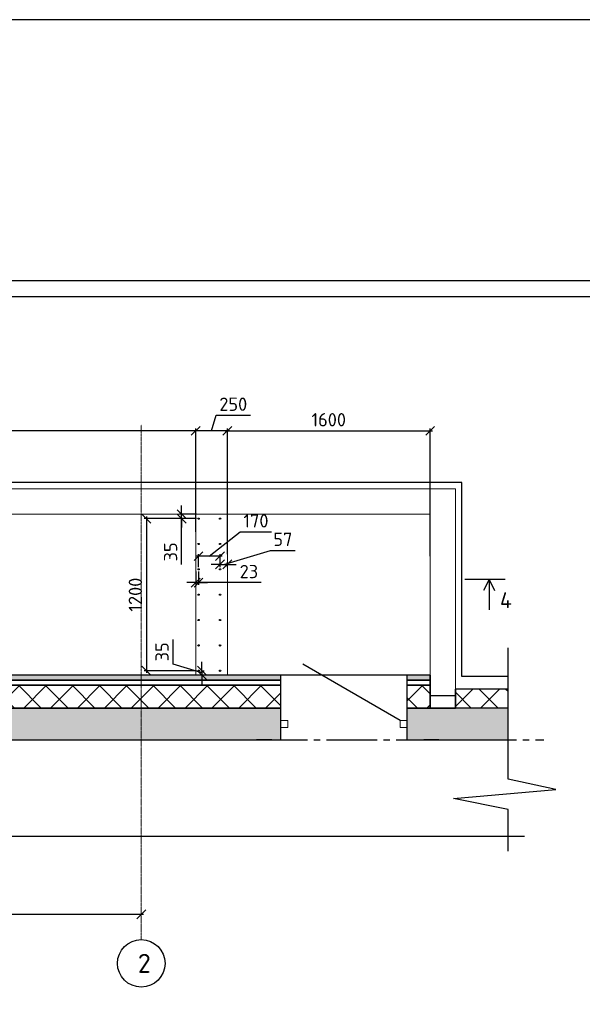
# Model space of a CAD drawing. Header units: millimetres. Extents: x 125896 to 2572636, y -120305 to 130347.
# Tile 130 of 256: x 345932 to 354815, y 114809 to 130347. Entities that reach past the tile are written whole.
import ezdxf

# ---------------------------------------------------------------- set-up
doc = ezdxf.new("R2010")
doc.units = ezdxf.units.MM
for name, pattern in [('______5', [1100, 800, -100, 100, -100]), ('CENTER', [2, 1.25, -0.25, 0.25, -0.25]), ('CENTER2', [28.575, 19.05, -3.175, 3.175, -3.175]), ('DASHED', [7, 5, -2, 0])]:
    doc.linetypes.add(name, pattern=pattern)
for name, color, linetype, lineweight in [('0 Фундамент', 5, 'Continuous', 30), ('Standard', 7, 'Continuous', 25), ('Навесной фасад', 7, 'Continuous', 25), ('ОСИ', 7, 'CENTER', 15), ('Столовая Двери и окна', 7, 'Continuous', 15)]:
    doc.layers.add(name, color=color, linetype=linetype, lineweight=lineweight)
for name, color, linetype in [('11', 7, 'Continuous'), ('СПДС_Оси', 7, 'Continuous'), ('Столовая - обозначения', 7, 'Continuous')]:
    doc.layers.add(name, color=color, linetype=linetype)
doc.layers.add('Стена_ бетон не несущ.', color=7, linetype='Continuous', lineweight=35, true_color=0xb4b496)
doc.layers.add('Стена_ бетон несущ.', color=7, linetype='Continuous', lineweight=70, true_color=0xb4b496)
doc.styles.get("Standard").update_dxf_attribs({"font": 'isocpeur.ttf'})
doc.dimstyles.new('Осевые', dxfattribs={"dimscale": 0.7, "dimtxt": 450, "dimasz": 400, "dimexe": 100, "dimexo": 100, "dimgap": 100, "dimtad": 1, "dimdec": 0, "dimzin": 0, "dimdsep": 46, "dimtxsty": 'Standard', "dimblk": 'OBLIQUE', "dimcen": 9, "dimdle": 100, "dimazin": 0, "dimtm": 1e-09, "dimtfac": 1, "dimtdec": 0, "dimtofl": 0, "dimtmove": 0, "dimatfit": 3, "dimfxl": 1, "dimtolj": 1, "dimtzin": 0, "dimarcsym": 0})
pattern_1 = [(45, (330224.23, 126197), (-212.132, 212.132), []), (135, (330224.23, 126197), (-212.132, -212.132), [])]

# ---------------------------------------------------------------- blocks, each defined once
blk = doc.blocks.new('дверь1_3_$F1', base_point=(0, -55.4))
at = {"layer": 'Standard', "color": 7, "linetype": 'Continuous', "lineweight": 13, "transparency": 33554687}
for p, q in [((56, 0.6), (0, 0.6)), ((0, 0.6), (0, -55.4)), ((56, -55.4), (56, 0.6)), ((0, -55.4), (56, -55.4))]:
    blk.add_line(p, q, dxfattribs=at)
blk = doc.blocks.new('дверь1_3_$F2', base_point=(0, -55.4))
at = {"layer": 'Standard', "color": 7, "linetype": 'Continuous', "lineweight": 13, "transparency": 33554687}
for p, q in [((800, 0.6), (744, 0.6)), ((744, 0.6), (744, -55.4)), ((800, -55.4), (800, 0.6)), ((744, -55.4), (800, -55.4))]:
    blk.add_line(p, q, dxfattribs=at)
blk = doc.blocks.new('_OBLIQUE')
at = {"color": 0, "linetype": 'ByBlock'}
blk.add_line((-0.5, -0.5), (0.5, 0.5), dxfattribs=at)
blk = doc.blocks.new('*D81')
at = {"layer": 'Defpoints', "color": 0, "linetype": 'ByBlock', "lineweight": 20, "ltscale": 13, "transparency": 16777216}
for p in [(339651, 116229), (347851, 116229), (347851, 116229)]:
    blk.add_point(p, dxfattribs=at)
at = {"layer": 'ОСИ', "color": 0, "linetype": 'ByBlock', "lineweight": -2, "ltscale": 13, "transparency": 16777216}
blk.add_line((339616, 116229), (347886, 116229), dxfattribs=at)
at = {"layer": 'ОСИ', "color": 0, "linetype": 'ByBlock', "lineweight": -2, "ltscale": 13, "transparency": 16777216, "xscale": 140, "yscale": 140, "zscale": 140, "rotation": 180}
blk.add_blockref('_OBLIQUE', (339651, 116229), dxfattribs=at)
at = {"layer": 'ОСИ', "color": 0, "linetype": 'ByBlock', "lineweight": -2, "ltscale": 13, "transparency": 16777216, "xscale": 140, "yscale": 140, "zscale": 140}
blk.add_blockref('_OBLIQUE', (347851, 116229), dxfattribs=at)
at = {"layer": 'ОСИ', "color": 0, "linetype": 'ByBlock', "ltscale": 13, "transparency": 16777216, "insert": (343701, 116404), "char_height": 210, "width": 583.33, "attachment_point": 5}
blk.add_mtext('\\A1;4100', dxfattribs=at)
blk = doc.blocks.new('Штамп')
at = {"layer": '11'}
blk.add_line((311470, 126228), (252070, 126228), dxfattribs=at)
at = {"layer": '11', "lineweight": 30}
blk.add_line((254210, 125978), (311220, 125978), dxfattribs=at)
blk = doc.blocks.new('*D100')
at = {"layer": 'Defpoints', "color": 0, "linetype": 'ByBlock', "lineweight": 20, "ltscale": 13, "transparency": 16777216}
for p in [(352412, 123859), (349211, 121875), (352412, 121845, -5480)]:
    blk.add_point(p, dxfattribs=at)
at = {"layer": 'ОСИ', "color": 0, "linetype": 'ByBlock', "lineweight": -2, "ltscale": 13, "transparency": 16777216}
for p, q in [((349176, 123859), (352447, 123859)), ((349211, 121910), (349211, 123894)), ((352412, 121880), (352412, 123894))]:
    blk.add_line(p, q, dxfattribs=at)
at = {"layer": 'ОСИ', "color": 0, "linetype": 'ByBlock', "lineweight": -2, "ltscale": 13, "transparency": 16777216, "xscale": 140, "yscale": 140, "zscale": 140, "rotation": 180}
blk.add_blockref('_OBLIQUE', (349211, 123859), dxfattribs=at)
at = {"layer": 'ОСИ', "color": 0, "linetype": 'ByBlock', "lineweight": -2, "ltscale": 13, "transparency": 16777216, "xscale": 140, "yscale": 140, "zscale": 140}
blk.add_blockref('_OBLIQUE', (352412, 123859), dxfattribs=at)
at = {"layer": 'ОСИ', "color": 0, "linetype": 'ByBlock', "ltscale": 13, "transparency": 16777216, "insert": (350811, 124034), "char_height": 210, "attachment_point": 5}
blk.add_mtext('\\A1;1600', dxfattribs=at)
blk = doc.blocks.new('*D98')
at = {"layer": 'Defpoints', "color": 0, "linetype": 'ByBlock', "lineweight": 20, "ltscale": 13, "transparency": 16777216}
for p in [(339811, 123859), (348711, 122232), (339811, 121821)]:
    blk.add_point(p, dxfattribs=at)
at = {"layer": 'ОСИ', "color": 0, "linetype": 'ByBlock', "lineweight": -2, "ltscale": 13, "transparency": 16777216}
for p, q in [((348746, 123859), (339776, 123859)), ((339811, 121856), (339811, 123894)), ((348711, 122267), (348711, 123894))]:
    blk.add_line(p, q, dxfattribs=at)
at = {"layer": 'ОСИ', "color": 0, "linetype": 'ByBlock', "lineweight": -2, "ltscale": 13, "transparency": 16777216, "xscale": 140, "yscale": 140, "zscale": 140, "rotation": 180}
blk.add_blockref('_OBLIQUE', (339811, 123859), dxfattribs=at)
at = {"layer": 'ОСИ', "color": 0, "linetype": 'ByBlock', "lineweight": -2, "ltscale": 13, "transparency": 16777216, "xscale": 140, "yscale": 140, "zscale": 140}
blk.add_blockref('_OBLIQUE', (348711, 123859), dxfattribs=at)
at = {"layer": 'ОСИ', "color": 0, "linetype": 'ByBlock', "ltscale": 13, "transparency": 16777216, "insert": (344261, 124034), "char_height": 210, "attachment_point": 5}
blk.add_mtext('\\A1;4450', dxfattribs=at)
blk = doc.blocks.new('*D99')
at = {"layer": 'Defpoints', "color": 0, "linetype": 'ByBlock', "lineweight": 20, "ltscale": 13, "transparency": 16777216}
for p in [(348711, 123859), (349211, 122387), (348711, 122232)]:
    blk.add_point(p, dxfattribs=at)
at = {"layer": 'ОСИ', "color": 0, "linetype": 'ByBlock', "lineweight": -2, "ltscale": 13, "transparency": 16777216}
for p, q in [((348961, 123859), (349035, 124104)), ((349035, 124104), (349574, 124104)), ((349246, 123859), (348676, 123859)), ((348711, 122267), (348711, 123894)), ((349211, 122422), (349211, 123894))]:
    blk.add_line(p, q, dxfattribs=at)
at = {"layer": 'ОСИ', "color": 0, "linetype": 'ByBlock', "lineweight": -2, "ltscale": 13, "transparency": 16777216, "xscale": 140, "yscale": 140, "zscale": 140, "rotation": 180}
blk.add_blockref('_OBLIQUE', (348711, 123859), dxfattribs=at)
at = {"layer": 'ОСИ', "color": 0, "linetype": 'ByBlock', "lineweight": -2, "ltscale": 13, "transparency": 16777216, "xscale": 140, "yscale": 140, "zscale": 140}
blk.add_blockref('_OBLIQUE', (349211, 123859), dxfattribs=at)
at = {"layer": 'ОСИ', "color": 0, "linetype": 'ByBlock', "ltscale": 13, "transparency": 16777216, "insert": (349304, 124279), "char_height": 210, "attachment_point": 5}
blk.add_mtext('\\A1;250', dxfattribs=at)
blk = doc.blocks.new('*D114')
at = {"layer": 'Defpoints', "color": 0, "linetype": 'ByBlock', "lineweight": 20, "ltscale": 13, "transparency": 16777216}
for p in [(348756, 120073), (348809, 120003), (348961, 120003)]:
    blk.add_point(p, dxfattribs=at)
at = {"layer": 'ОСИ', "color": 0, "linetype": 'ByBlock', "lineweight": -2, "ltscale": 13, "transparency": 16777216}
for p, q in [((348354, 120175), (348354, 120567)), ((348809, 120038), (348354, 120175)), ((348809, 120073), (348809, 120213)), ((348926, 120003), (348774, 120003)), ((348791, 120073), (348844, 120073)), ((348809, 120073), (348809, 120003)), ((348809, 120003), (348809, 119863))]:
    blk.add_line(p, q, dxfattribs=at)
at = {"layer": 'ОСИ', "color": 0, "linetype": 'ByBlock', "lineweight": -2, "ltscale": 13, "transparency": 16777216, "xscale": 140, "yscale": 140, "zscale": 140}
for p, rotation in [((348809, 120073), 270), ((348809, 120003), 90)]:
    blk.add_blockref('_OBLIQUE', p, dxfattribs=dict(at, rotation=rotation))
at = {"layer": 'ОСИ', "color": 0, "linetype": 'ByBlock', "ltscale": 13, "transparency": 16777216, "insert": (348179, 120371), "char_height": 210, "attachment_point": 5, "rotation": 90}
blk.add_mtext('\\A1;35', dxfattribs=at)
blk = doc.blocks.new('*D115')
at = {"layer": 'Defpoints', "color": 0, "linetype": 'ByBlock', "lineweight": 20, "ltscale": 13, "transparency": 16777216}
for p in [(348489, 122543), (348756, 122543), (348756, 122473)]:
    blk.add_point(p, dxfattribs=at)
at = {"layer": 'ОСИ', "color": 0, "linetype": 'ByBlock', "lineweight": -2, "ltscale": 13, "transparency": 16777216}
for p, q in [((348489, 122543), (348489, 122683)), ((348721, 122543), (348454, 122543)), ((348721, 122473), (348454, 122473)), ((348489, 122473), (348489, 122543)), ((348489, 122473), (348489, 122333)), ((348489, 121752), (348489, 122473))]:
    blk.add_line(p, q, dxfattribs=at)
at = {"layer": 'ОСИ', "color": 0, "linetype": 'ByBlock', "lineweight": -2, "ltscale": 13, "transparency": 16777216, "xscale": 140, "yscale": 140, "zscale": 140}
for p, rotation in [((348489, 122543), 270), ((348489, 122473), 90)]:
    blk.add_blockref('_OBLIQUE', p, dxfattribs=dict(at, rotation=rotation))
at = {"layer": 'ОСИ', "color": 0, "linetype": 'ByBlock', "ltscale": 13, "transparency": 16777216, "insert": (348314, 121948), "char_height": 210, "attachment_point": 5, "rotation": 90}
blk.add_mtext('\\A1;35', dxfattribs=at)
blk = doc.blocks.new('*D110')
at = {"layer": 'Defpoints', "color": 0, "linetype": 'ByBlock', "lineweight": 20, "ltscale": 13, "transparency": 16777216}
for p in [(348756, 122473), (347933, 120073), (348756, 120073)]:
    blk.add_point(p, dxfattribs=at)
at = {"layer": 'ОСИ', "color": 0, "linetype": 'ByBlock', "lineweight": -2, "ltscale": 13, "transparency": 16777216}
for p, q in [((348721, 122473), (347898, 122473)), ((347933, 122508), (347933, 120038)), ((348721, 120073), (347898, 120073))]:
    blk.add_line(p, q, dxfattribs=at)
at = {"layer": 'ОСИ', "color": 0, "linetype": 'ByBlock', "lineweight": -2, "ltscale": 13, "transparency": 16777216, "xscale": 140, "yscale": 140, "zscale": 140}
for p, rotation in [((347933, 122473), 90), ((347933, 120073), 270)]:
    blk.add_blockref('_OBLIQUE', p, dxfattribs=dict(at, rotation=rotation))
at = {"layer": 'ОСИ', "color": 0, "linetype": 'ByBlock', "ltscale": 13, "transparency": 16777216, "insert": (347758, 121273), "char_height": 210, "attachment_point": 5, "rotation": 90}
blk.add_mtext('\\A1;1200', dxfattribs=at)
blk = doc.blocks.new('*D111')
at = {"layer": 'Defpoints', "color": 0, "linetype": 'ByBlock', "lineweight": 20, "ltscale": 13, "transparency": 16777216}
for p in [(348756, 121880), (348756, 121673), (349096, 121673)]:
    blk.add_point(p, dxfattribs=at)
at = {"layer": 'ОСИ', "color": 0, "linetype": 'ByBlock', "lineweight": -2, "ltscale": 13, "transparency": 16777216}
for p, q in [((348926, 121880), (349413, 122263)), ((349413, 122263), (349910, 122263)), ((349131, 121880), (348721, 121880)), ((348756, 121708), (348756, 121915)), ((349096, 121708), (349096, 121915))]:
    blk.add_line(p, q, dxfattribs=at)
at = {"layer": 'ОСИ', "color": 0, "linetype": 'ByBlock', "lineweight": -2, "ltscale": 13, "transparency": 16777216, "xscale": 140, "yscale": 140, "zscale": 140, "rotation": 180}
blk.add_blockref('_OBLIQUE', (348756, 121880), dxfattribs=at)
at = {"layer": 'ОСИ', "color": 0, "linetype": 'ByBlock', "lineweight": -2, "ltscale": 13, "transparency": 16777216, "xscale": 140, "yscale": 140, "zscale": 140}
blk.add_blockref('_OBLIQUE', (349096, 121880), dxfattribs=at)
at = {"layer": 'ОСИ', "color": 0, "linetype": 'ByBlock', "ltscale": 13, "transparency": 16777216, "insert": (349662, 122438), "char_height": 210, "attachment_point": 5}
blk.add_mtext('\\A1;170', dxfattribs=at)
blk = doc.blocks.new('*D112')
at = {"layer": 'Defpoints', "color": 0, "linetype": 'ByBlock', "lineweight": 20, "ltscale": 13, "transparency": 16777216}
for p in [(349096, 121673), (349211, 121751), (349211, 121673)]:
    blk.add_point(p, dxfattribs=at)
at = {"layer": 'ОСИ', "color": 0, "linetype": 'ByBlock', "lineweight": -2, "ltscale": 13, "transparency": 16777216}
for p, q in [((349154, 121751), (349891, 121972)), ((349891, 121972), (350283, 121972)), ((349096, 121751), (348956, 121751)), ((349096, 121708), (349096, 121786)), ((349096, 121751), (349211, 121751)), ((349211, 121708), (349211, 121786)), ((349211, 121751), (349351, 121751))]:
    blk.add_line(p, q, dxfattribs=at)
at = {"layer": 'ОСИ', "color": 0, "linetype": 'ByBlock', "lineweight": -2, "ltscale": 13, "transparency": 16777216, "xscale": 140, "yscale": 140, "zscale": 140}
blk.add_blockref('_OBLIQUE', (349096, 121751), dxfattribs=at)
at = {"layer": 'ОСИ', "color": 0, "linetype": 'ByBlock', "lineweight": -2, "ltscale": 13, "transparency": 16777216, "xscale": 140, "yscale": 140, "zscale": 140, "rotation": 180}
blk.add_blockref('_OBLIQUE', (349211, 121751), dxfattribs=at)
at = {"layer": 'ОСИ', "color": 0, "linetype": 'ByBlock', "ltscale": 13, "transparency": 16777216, "insert": (350087, 122147), "char_height": 210, "attachment_point": 5}
blk.add_mtext('\\A1;57', dxfattribs=at)
blk = doc.blocks.new('*D113')
at = {"layer": 'Defpoints', "color": 0, "linetype": 'ByBlock', "lineweight": 20, "ltscale": 13, "transparency": 16777216}
for p in [(348711, 121673), (348756, 121673), (348756, 121463)]:
    blk.add_point(p, dxfattribs=at)
at = {"layer": 'ОСИ', "color": 0, "linetype": 'ByBlock', "lineweight": -2, "ltscale": 13, "transparency": 16777216}
for p, q in [((348711, 121638), (348711, 121428)), ((348756, 121638), (348756, 121428)), ((348711, 121463), (348571, 121463)), ((348711, 121463), (348756, 121463)), ((348756, 121463), (348896, 121463)), ((349747, 121463), (348756, 121463))]:
    blk.add_line(p, q, dxfattribs=at)
at = {"layer": 'ОСИ', "color": 0, "linetype": 'ByBlock', "lineweight": -2, "ltscale": 13, "transparency": 16777216, "xscale": 140, "yscale": 140, "zscale": 140}
blk.add_blockref('_OBLIQUE', (348711, 121463), dxfattribs=at)
at = {"layer": 'ОСИ', "color": 0, "linetype": 'ByBlock', "lineweight": -2, "ltscale": 13, "transparency": 16777216, "xscale": 140, "yscale": 140, "zscale": 140, "rotation": 180}
blk.add_blockref('_OBLIQUE', (348756, 121463), dxfattribs=at)
at = {"layer": 'ОСИ', "color": 0, "linetype": 'ByBlock', "ltscale": 13, "transparency": 16777216, "insert": (349551, 121638), "char_height": 210, "attachment_point": 5}
blk.add_mtext('\\A1;23', dxfattribs=at)

msp = doc.modelspace()

# ---------------------------------------------------------------- hatches: boundary and pattern name
at = {"layer": 'Навесной фасад', "linetype": 'Continuous', "lineweight": 25, "true_color": 0x939598, "transparency": 33554687}
for points in [[(339811.3, 119923.2), (350051.3, 119923.2), (350051.3, 120003.2), (339811.3, 120003.2)], [(352411.3, 120003.2), (352051.3, 120003.2), (352051.3, 119923.2), (352411.3, 119923.2)]]:
    msp.add_hatch(color=252, dxfattribs=at).paths.add_polyline_path(points)
h = msp.add_hatch(dxfattribs=at)
h.set_pattern_fill('__________6', color=252, scale=200, style=0, pattern_type=2)
h.set_pattern_definition(pattern_1)
h.paths.add_polyline_path([(339811.3, 119843.2), (339811.3, 119483.2), (350051.3, 119483.2), (350051.3, 119843.2)], flags=0)
h = msp.add_hatch(dxfattribs=at)
h.set_pattern_fill('__________6', color=252, scale=200, style=0, pattern_type=2)
h.set_pattern_definition(pattern_1)
h.paths.add_polyline_path([(352051.3, 119843.2), (352051.3, 119483.2), (352411.3, 119483.2), (352411.3, 119843.2)], flags=0)
h = msp.add_hatch(dxfattribs=at)
h.set_pattern_fill('__________6', color=252, scale=200, style=0, pattern_type=2)
h.set_pattern_definition(pattern_1)
h.paths.add_polyline_path([(352811.3, 119483.2), (353643.8, 119483.2), (353643.8, 119783.2), (352811.3, 119783.2)])
at = {"layer": 'Стена_ бетон несущ.', "linetype": 'Continuous', "lineweight": 25, "true_color": 0x939598, "transparency": 33554687}
for points in [[(338651.3, 118983.2), (350051.3, 118983.2), (350051.3, 119483.2), (338651.3, 119483.2)], [(353643.8, 119483.2), (352051.3, 119483.2), (352051.3, 118983.2), (353643.8, 118983.2)]]:
    msp.add_hatch(color=252, dxfattribs=at).paths.add_polyline_path(points)
at = {"layer": 'Столовая Двери и окна', "lineweight": 30}
h = msp.add_hatch(color=5, dxfattribs=at)
edge = h.paths.add_edge_path()
edge.add_arc((348756.3, 122473.2), 10, 0, 360)
h = msp.add_hatch(color=5, dxfattribs=at)
edge = h.paths.add_edge_path()
edge.add_arc((349096.3, 122473.2), 10, 0, 360)
h = msp.add_hatch(color=5, dxfattribs=at)
edge = h.paths.add_edge_path()
edge.add_arc((348756.3, 122073.2), 10, 0, 360)
h = msp.add_hatch(color=5, dxfattribs=at)
edge = h.paths.add_edge_path()
edge.add_arc((349096.3, 122073.2), 10, 0, 360)
h = msp.add_hatch(color=5, dxfattribs=at)
edge = h.paths.add_edge_path()
edge.add_arc((348756.3, 121673.2), 10, 0, 360)
h = msp.add_hatch(color=5, dxfattribs=at)
edge = h.paths.add_edge_path()
edge.add_arc((349096.3, 121673.2), 10, 0, 360)
h = msp.add_hatch(color=5, dxfattribs=at)
edge = h.paths.add_edge_path()
edge.add_arc((348756.3, 121273.2), 10, 0, 360)
h = msp.add_hatch(color=5, dxfattribs=at)
edge = h.paths.add_edge_path()
edge.add_arc((349096.3, 121273.2), 10, 0, 360)
h = msp.add_hatch(color=5, dxfattribs=at)
edge = h.paths.add_edge_path()
edge.add_arc((348756.3, 120873.2), 10, 0, 360)
h = msp.add_hatch(color=5, dxfattribs=at)
edge = h.paths.add_edge_path()
edge.add_arc((349096.3, 120873.2), 10, 0, 360)
h = msp.add_hatch(color=5, dxfattribs=at)
edge = h.paths.add_edge_path()
edge.add_arc((348756.3, 120473.2), 10, 0, 360)
h = msp.add_hatch(color=5, dxfattribs=at)
edge = h.paths.add_edge_path()
edge.add_arc((349096.3, 120473.2), 10, 0, 360)
h = msp.add_hatch(color=5, dxfattribs=at)
edge = h.paths.add_edge_path()
edge.add_arc((348756.3, 120073.2), 10, 0, 360)
h = msp.add_hatch(color=5, dxfattribs=at)
edge = h.paths.add_edge_path()
edge.add_arc((349096.3, 120073.2), 10, 0, 360)

# ---------------------------------------------------------------- linework, layer by layer
at = {"layer": '0 Фундамент', "linetype": 'DASHED', "lineweight": 0}
for points, elevation in [([(352911.6, 119983.2), (352911.6, 123043.2), (339311.3, 123043.2)], -6920), ([(353643.8, 119983.2), (352911.6, 119983.2)], -720)]:
    msp.add_lwpolyline(points, dxfattribs=dict(at, elevation=elevation))
at = {"layer": 'Навесной фасад', "color": 252, "linetype": 'Continuous', "lineweight": 25, "true_color": 0x939598, "transparency": 33554687}
for p, q in [((350051.3, 120003.2), (339811.3, 120003.2)), ((350051.3, 120003.2), (350051.3, 119923.2)), ((352051.3, 120003.2), (350051.3, 120003.2)), ((352051.3, 119923.2), (352051.3, 120003.2)), ((352411.3, 120003.2), (352051.3, 120003.2)), ((352411.3, 119923.2), (352411.3, 120003.2)), ((339811.3, 119923.2), (350051.3, 119923.2)), ((350051.3, 119923.2), (339811.3, 119923.2)), ((339811.3, 119843.2), (350051.3, 119843.2)), ((350051.3, 119843.2), (339811.3, 119843.2)), ((350051.3, 119923.2), (350051.3, 119843.2)), ((350051.3, 119843.2), (350051.3, 119483.2)), ((352051.3, 119843.2), (352051.3, 119923.2)), ((352051.3, 119923.2), (352411.3, 119923.2)), ((352411.3, 119923.2), (352051.3, 119923.2)), ((352051.3, 119843.2), (352411.3, 119843.2)), ((352051.3, 119483.2), (352051.3, 119843.2)), ((352411.3, 119843.2), (352051.3, 119843.2)), ((352411.3, 119843.2), (352411.3, 119923.2)), ((352411.3, 119483.2), (352411.3, 119843.2)), ((353643.8, 119783.2), (352811.3, 119783.2)), ((352811.3, 119783.2), (352811.3, 119483.2)), ((339811.3, 119483.2), (350051.3, 119483.2)), ((352051.3, 119483.2), (352411.3, 119483.2))]:
    msp.add_line(p, q, dxfattribs=at)
at = {"layer": 'ОСИ', "color": 16, "linetype": 'CENTER2', "lineweight": 15, "ltscale": 0.2, "transparency": 33554687}
msp.add_line((347851.3, 123955.2), (347851.3, 115829.7), dxfattribs=at)
at = {"layer": 'ОСИ', "color": 16, "linetype": '______5', "lineweight": 25, "transparency": 33554687}
msp.add_line((317775.4, 118983.2), (354206.8, 118983.2), dxfattribs=at)
at = {"layer": 'СПДС_Оси', "linetype": 'Continuous', "lineweight": 25, "ltscale": 150}
msp.add_circle((347851.3, 115454.7), 375, dxfattribs=at)
at = {"layer": 'Стена_ бетон не несущ.', "color": 252, "linetype": 'Continuous', "lineweight": 25, "true_color": 0x939598, "transparency": 33554687}
for p, q in [((349911.3, 118983.2), (349671.3, 118983.2)), ((352551.3, 118983.2), (352311.3, 118983.2))]:
    msp.add_line(p, q, dxfattribs=at)
at = {"layer": 'Стена_ бетон несущ.', "color": 252, "linetype": 'Continuous', "lineweight": 25, "true_color": 0x939598, "transparency": 33554687}
for p, q in [((351939.3, 119289.2), (350401.2, 120177.2)), ((352411.3, 120003.2), (352411.3, 119923.2)), ((352411.3, 119923.2), (352411.3, 119843.2)), ((352411.3, 119843.2), (352411.3, 119483.2)), ((352811.3, 119483.2), (352811.3, 119783.2)), ((350051.3, 119483.2), (339811.3, 119483.2)), ((350051.3, 119483.2), (350051.3, 118983.2)), ((352051.3, 118983.2), (352051.3, 119483.2)), ((352411.3, 119483.2), (352051.3, 119483.2)), ((352411.3, 119483.2), (352811.3, 119483.2)), ((353643.8, 119483.2), (352411.3, 119483.2)), ((344191.3, 118983.2), (349671.3, 118983.2)), ((349671.3, 118983.2), (349911.3, 118983.2)), ((349911.3, 118983.2), (350051.3, 118983.2)), ((352051.3, 118983.2), (352311.3, 118983.2)), ((352311.3, 118983.2), (352551.3, 118983.2)), ((352551.3, 118983.2), (353643.8, 118983.2))]:
    msp.add_line(p, q, dxfattribs=at)
at = {"layer": 'Столовая Двери и окна', "color": 18, "lineweight": 30, "true_color": 0x000000}
for p, q in [((353597.9, 121513.2, -720), (352959.4, 121513.2, -720)), ((353342.1, 121513.2, -720), (353254.1, 121338, -720)), ((353342.1, 121513.2, -720), (353342.1, 121034.7, -720)), ((353342.1, 121513.2, -720), (353430.1, 121338, -720))]:
    msp.add_line(p, q, dxfattribs=at)
at = {"layer": 'Столовая Двери и окна', "color": 18, "lineweight": 25, "true_color": 0x000000}
for p, q in [((353643.8, 118362.3), (353643.8, 120435.4)), ((354396.8, 118197.8), (353643.8, 118362.3)), ((352779.4, 118054), (354396.8, 118197.8)), ((353643.8, 117883.9), (352779.4, 118054)), ((353643.8, 117224.5), (353643.8, 117883.9)), ((337098.7, 117463.9), (353901.5, 117463.9))]:
    msp.add_line(p, q, dxfattribs=at)
at = {"layer": 'Столовая Двери и окна', "color": 3, "lineweight": 30}
msp.add_lwpolyline([(209562.5, 75920.9), (461581.5, 75920.9), (461581.5, 130347.2), (209562.5, 130347.2)], close=True, dxfattribs=at)
at = {"layer": 'Столовая Двери и окна', "color": 5, "lineweight": 25, "elevation": -720}
msp.add_lwpolyline([(353643.8, 119983.2), (352911.6, 119983.2), (352911.6, 123043.2), (339311.3, 123043.2), (339311.3, 119983.2), (333452.5, 119983.2), (333452.5, 123043.2), (320451.3, 123043.2), (320451.3, 119983.2), (318051.6, 119983.2), (318051.6, 117463.9)], dxfattribs=at)
at = {"layer": 'Столовая Двери и окна', "color": 18, "lineweight": 20, "true_color": 0x000000, "elevation": -6200}
msp.add_lwpolyline([(352811.6, 119483.2), (352811.6, 122943.2), (339411.3, 122943.2), (339411.3, 119483.2), (339811.3, 119483.2), (339811.3, 122543.2), (352411.6, 122543.2), (352411.6, 119483.2), (352811.6, 119483.2)], dxfattribs=at)
at = {"layer": 'Столовая Двери и окна', "color": 18, "lineweight": 20, "true_color": 0x000000, "elevation": -720}
msp.add_lwpolyline([(349211.3, 122543.2), (348711.3, 122543.2), (348711.3, 120003.2), (349211.3, 120003.2)], close=True, dxfattribs=at)
at = {"layer": 'Столовая Двери и окна', "color": 18, "lineweight": 30, "true_color": 0x000000, "elevation": -6200}
msp.add_lwpolyline([(352411.6, 119683.2), (352811.6, 119683.2), (352811.6, 119483.2), (352411.6, 119483.2)], close=True, dxfattribs=at)
at = {"layer": 'Столовая Двери и окна', "color": 5, "lineweight": 30}
for centre in [(348756.3, 122473.2, -720), (349096.3, 122473.2, -720), (348756.3, 122073.2, -720), (349096.3, 122073.2, -720), (348756.3, 121673.2, -720), (349096.3, 121673.2, -720), (348756.3, 121273.2, -720), (349096.3, 121273.2, -720), (348756.3, 120873.2, -720), (349096.3, 120873.2, -720), (348756.3, 120473.2, -720), (349096.3, 120473.2, -720), (348756.3, 120073.2, -720), (349096.3, 120073.2, -720)]:
    msp.add_circle(centre, 10, dxfattribs=at)

# ---------------------------------------------------------------- block references
at = {"layer": 'Стена_ бетон несущ.', "color": 252, "linetype": 'Continuous', "lineweight": 25, "true_color": 0x939598, "transparency": 33554687, "xscale": -2, "yscale": 2, "zscale": 2, "rotation": 180}
for name, p in [('дверь1_3_$F1', (350051.3, 119289.2)), ('дверь1_3_$F2', (350451.3, 119289.2))]:
    msp.add_blockref(name, p, dxfattribs=at)
at = {"layer": 'Столовая - обозначения', "color": 252, "lineweight": 20, "true_color": 0x939598}
msp.add_blockref('Штамп', (62122.6, 0), dxfattribs=at)

# ---------------------------------------------------------------- texts
at = {"layer": 'СПДС_Оси', "linetype": 'Continuous', "lineweight": 25, "ltscale": 150, "insert": (347797.1, 115604.9), "char_height": 300, "width": 262.281, "attachment_point": 1}
msp.add_mtext('2', dxfattribs=at)
at = {"layer": 'Столовая Двери и окна', "color": 18, "true_color": 0x000000}
msp.add_text('4', height=250, dxfattribs=at).set_placement((353514, 121061.8, -720))

# ---------------------------------------------------------------- dimensions: what is measured, and where the dimension line sits
at = {"layer": 'ОСИ', "linetype": 'ByBlock', "ltscale": 13}
for base, p1, p2, angle, picture, middle in [((348711.3, 123859, -720), (349211.3, 122387.2, -720), (348711.3, 122231.8, -720), 180, '*D99', (349104.8, 124279, -720)), ((339811.3, 123859, -720), (348711.3, 122231.8, -720), (339811.3, 121821.1, -720), 180, '*D98', (344261.3, 124034, -720)), ((352411.6, 123859, -720), (349211.3, 121874.8, -720), (352411.6, 121844.8, -6200), 180, '*D100', (350811.4, 124034, -720)), ((347932.6, 120073.2, -720), (348756.3, 122473.2, -720), (348756.3, 120073.2, -720), 90, '*D110', (347757.6, 121273.2, -720)), ((348809, 120003.2, -720), (348756.3, 120073.2, -720), (348961.3, 120003.2, -720), 90, '*D114', (348179, 120244.7, -720))]:
    dim = msp.add_linear_dim(base=base, p1=p1, p2=p2, angle=angle, dimstyle='Осевые', override={"dimtxt": 300, "dimasz": 200, "dimexe": 50, "dimexo": 50, "dimlfac": 0.5, "dimdle": 50, "dimtmove": 1}, dxfattribs=at)
    dim.commit()
    dim.dimension.update_dxf_attribs({"geometry": picture, "text_midpoint": middle})
for base, p1, p2, angle, picture, middle in [((348489, 122543.2, -720), (348756.3, 122473.2, -720), (348756.3, 122543.2, -720), 90, '*D115', (348399.1, 121947.6, -720)), ((348756.3, 121880.5, -720), (349096.3, 121673.2, -720), (348756.3, 121673.2, -720), 180, '*D111', (349483.1, 122263.2, -720)), ((349211.2613922, 121750.6750727, -719.999994), (349096.2613922, 121673.197513, -719.999994), (349211.2613922, 121673.197513, -719.999994), 180, '*D112', (349960.750811, 121971.5368419, -719.999994)), ((348756.2613922, 121462.5188052, -719.999994), (348711.2613922, 121673.1261612, -719.999994), (348756.2613922, 121673.197513, -719.999994), 180, '*D113', (349550.7733363, 121310.9529157, -719.999994))]:
    dim = msp.add_linear_dim(base=base, p1=p1, p2=p2, angle=angle, dimstyle='Осевые', override={"dimtxt": 300, "dimasz": 200, "dimexe": 50, "dimexo": 50, "dimlfac": 0.5, "dimdle": 50, "dimtmove": 1}, dxfattribs=at)
    dim.commit()
    dim.dimension.update_dxf_attribs({"geometry": picture, "text_midpoint": middle, "dimtype": 160})
dim = msp.add_linear_dim(base=(347851.3, 116228.6), p1=(339651.3, 116228.6), p2=(347851.3, 116228.6), dimstyle='Осевые', override={"dimtxt": 300, "dimasz": 200, "dimexe": 50, "dimexo": 50, "dimlfac": 0.5, "dimdle": 50, "dimtmove": 1}, dxfattribs=at)
dim.commit()
dim.dimension.update_dxf_attribs({"geometry": '*D81', "text_midpoint": (343701, 116228.6), "dimtype": 160})

doc.saveas('drawing.dxf')
